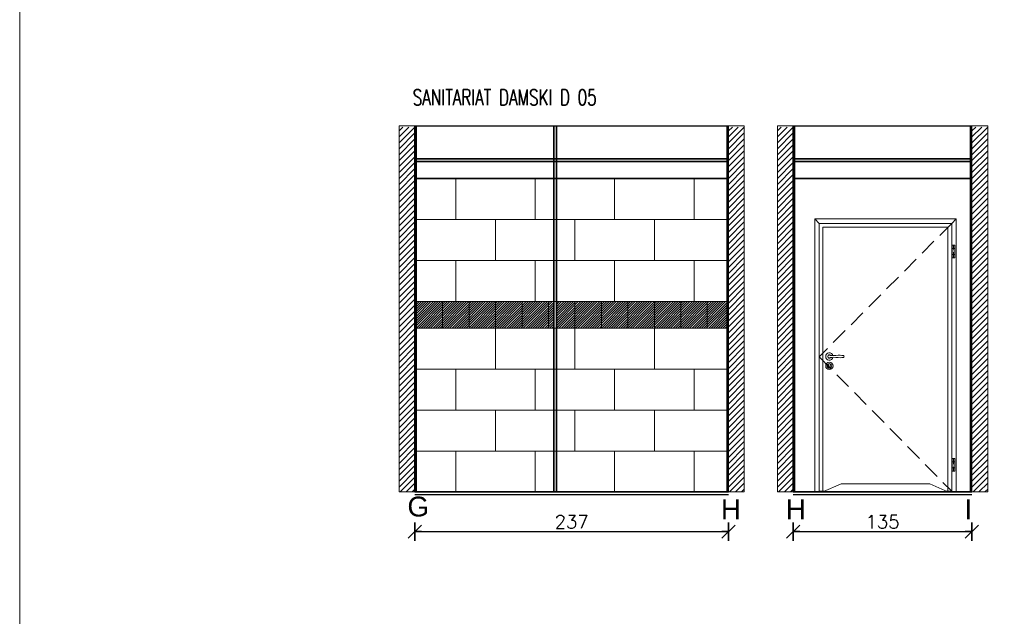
# Model space of a CAD drawing. Header units: millimetres. Extents: x 15214 to 140083, y -437840 to -79279.
# Tile 46 of 64: x 35816 to 36560, y -197695 to -197243. Entities that reach past the tile are written whole.
import ezdxf
from ezdxf.enums import TextEntityAlignment as Align

# ---------------------------------------------------------------- set-up
doc = ezdxf.new("R2010")
doc.units = ezdxf.units.MM
doc.linetypes.add('CENTER', pattern=[0.6, 0.375, -0.075, 0.075, -0.075])
doc.linetypes.add('DASHED', pattern=[19.05, 12.7, -6.35])
doc.layers.get('0').update_dxf_attribs({"lineweight": 0})
doc.layers.add('!! remont sali gimnastycznej', color=200, linetype='Continuous', lineweight=0, plot=False)
for name, color, linetype, lineweight in [('0-drzwi-linia', 213, 'Continuous', 5), ('0-ZABUDOWA GK-MDF', 54, 'Continuous', 35), ('1_POSADZKA PODZIAŁY', 151, 'Continuous', 0), ('1_PŁYTKI KOLOR', 7, 'Continuous', 0), ('A_wymiary', 7, 'Continuous', 5), ('Hatch', 4, 'Continuous', 5), ('Istn-sciany', 3, 'Continuous', 30), ('Opis_pom', 9, 'Continuous', 18), ('Sciany', 2, 'Continuous', 35), ('WYMIAROWANIE', 1, 'Continuous', 13)]:
    doc.layers.add(name, color=color, linetype=linetype, lineweight=lineweight)
doc.layers.add('AS_ opisy', color=7, linetype='Continuous')
doc.styles.add('TXT', font='simplex.shx')
doc.dimstyles.new('DIM50', dxfattribs={"dimscale": 5, "dimtxt": 2, "dimasz": 1, "dimexe": 0, "dimexo": 0, "dimgap": 0.5, "dimtad": 1, "dimdec": 4, "dimrnd": 0.5, "dimdsep": 46, "dimtxsty": 'TXT', "dimblk": 'TICK1', "dimblk1": 'TICK1', "dimblk2": 'TICK1', "dimsah": 1, "dimcen": 0, "dimse1": 1, "dimse2": 1, "dimclrd": 1, "dimclre": 7, "dimclrt": 9, "dimadec": 0, "dimazin": 0, "dimtfac": 1, "dimtdec": 4, "dimtmove": 2, "dimatfit": 3, "dimldrblk": 'TICK1', "dimfxl": 1, "dimtolj": 1, "dimarcsym": 0})

# ---------------------------------------------------------------- blocks, each defined once
blk = doc.blocks.new('TICK1')
at = {"color": 2}
blk.add_line((-1, -1), (1, 1), dxfattribs=at)
at = {"color": 0}
for p, q in [((0, 0), (-1, 0)), ((0, -1.4), (0, 1.4))]:
    blk.add_line(p, q, dxfattribs=at)
blk = doc.blocks.new('*D1482')
at = {"layer": 'DEFPOINTS', "color": 0, "transparency": 16777216}
for p in [(36114.9, -197600.59), (36351.9, -197600.59), (36351.9, -197630.59)]:
    blk.add_point(p, dxfattribs=at)
at = {"layer": 'Sciany', "color": 1, "lineweight": -2, "transparency": 16777216}
blk.add_line((36119.9, -197630.59), (36346.9, -197630.59), dxfattribs=at)
at = {"layer": 'Sciany', "color": 1, "lineweight": -2, "transparency": 16777216, "xscale": 5, "yscale": 5, "zscale": 5, "rotation": 180}
blk.add_blockref('TICK1', (36114.9, -197630.59), dxfattribs=at)
at = {"layer": 'Sciany', "color": 1, "lineweight": -2, "transparency": 16777216, "xscale": 5, "yscale": 5, "zscale": 5}
blk.add_blockref('TICK1', (36351.9, -197630.59), dxfattribs=at)
at = {"layer": 'Sciany', "color": 9, "transparency": 16777216, "insert": (36233.4, -197623.09), "char_height": 10, "attachment_point": 5, "style": 'TXT'}
blk.add_mtext('\\A1;237', dxfattribs=at)
blk = doc.blocks.new('*D1483')
at = {"layer": 'DEFPOINTS', "color": 0, "transparency": 16777216}
for p in [(36400.9, -197600.59), (36535.9, -197600.59), (36535.9, -197630.59)]:
    blk.add_point(p, dxfattribs=at)
at = {"layer": 'Sciany', "color": 1, "lineweight": -2, "transparency": 16777216}
blk.add_line((36405.9, -197630.59), (36530.9, -197630.59), dxfattribs=at)
at = {"layer": 'Sciany', "color": 1, "lineweight": -2, "transparency": 16777216, "xscale": 5, "yscale": 5, "zscale": 5, "rotation": 180}
blk.add_blockref('TICK1', (36400.9, -197630.59), dxfattribs=at)
at = {"layer": 'Sciany', "color": 1, "lineweight": -2, "transparency": 16777216, "xscale": 5, "yscale": 5, "zscale": 5}
blk.add_blockref('TICK1', (36535.9, -197630.59), dxfattribs=at)
at = {"layer": 'Sciany', "color": 9, "transparency": 16777216, "insert": (36468.4, -197623.09), "char_height": 10, "attachment_point": 5, "style": 'TXT'}
blk.add_mtext('\\A1;135', dxfattribs=at)
blk = doc.blocks.new('A$Cdbe3390a')
for p, q in [((5.99, 0), (5.99, 206.5)), ((112.99, 206.5), (5.99, 206.5)), ((5.99, 206.5), (9.39, 203.1)), ((112.99, 206.5), (109.59, 203.1)), ((112.99, 0), (112.99, 206.5)), ((111.79, 186.63), (109.89, 186.63)), ((109.89, 186.63), (109.89, 177.13)), ((111.79, 186.63), (111.79, 177.13)), ((111.79, 184.23), (109.89, 184.23)), ((111.79, 179.53), (109.89, 179.53)), ((109.89, 177.13), (111.79, 177.13)), ((111.79, 25.25), (109.89, 25.25)), ((109.89, 25.25), (109.89, 15.75)), ((111.79, 22.85), (109.89, 22.85)), ((111.79, 25.25), (111.79, 15.75)), ((111.79, 18.15), (109.89, 18.15)), ((109.89, 15.75), (111.79, 15.75)), ((12.24, 0), (12.24, 0.5)), ((106.74, 0), (106.74, 0.5)), ((0, 0), (119.01, 0))]:
    blk.add_line(p, q)
at = {"linetype": 'CENTER', "ltscale": 0.5}
for p, q in [((110.84, 186.63), (110.84, 177.13)), ((110.84, 25.25), (110.84, 15.75))]:
    blk.add_line(p, q, dxfattribs=at)
at = {"ltscale": 0.2}
for p, q in [((15.94, 102.75), (15.94, 102.25)), ((15.94, 102.75), (16.07, 102.75)), ((15.94, 102.25), (16.07, 102.25)), ((16.57, 95.46), (16.57, 94.21)), ((17.62, 95.46), (17.62, 94.21))]:
    blk.add_line(p, q, dxfattribs=at)
for points in [[(105.61, 0.5), (109.59, 0.5), (109.59, 203.1), (9.39, 203.1), (9.39, 0.5), (13.38, 0.5)], [(12.24, 0.5), (12.24, 200.25), (106.74, 200.25), (106.74, 0.5)], [(12.24, 0), (26, 6.07), (82.28, 6.07)], [(106.74, 0), (92.98, 6.07), (36.7, 6.07)]]:
    blk.add_lwpolyline(points)
at = {"linetype": 'DASHED'}
blk.add_lwpolyline([(109.59, 203.1), (9.39, 102.3), (109.59, 0.5)], dxfattribs=at)
at = {"ltscale": 0.2}
for centre, radius in [((17.09, 95.36), 2.8), ((17.1, 95.35), 1.8)]:
    blk.add_circle(centre, radius, dxfattribs=at)
for centre, radius, start, end in [((17.09, 102.5), 2.8, 13.27153, 346.72847), ((17.09, 102.5), 1.25, 42.90378, 317.09622), ((17.09, 102.5), 1.05, 64.69984, 295.30016), ((17.09, 96.16), 0.875, 306.8699, 233.1301), ((27.5, 102.5), 0.74, 288.92464, 71.07536), ((17.09, 94.21), 0.525, 180, 270), ((17.09, 94.21), 0.525, 270, 0)]:
    blk.add_arc(centre, radius, start, end, dxfattribs=at)
for points in [[(27.74, 103.2), (25.24, 103.45), (18.95, 103.2), (17.09, 103.55)], [(27.74, 101.8), (25.24, 101.55), (18.95, 101.8), (17.09, 101.45)]]:
    blk.add_spline(points, degree=3, dxfattribs=at)

msp = doc.modelspace()

# ---------------------------------------------------------------- hatches: boundary and pattern name
at = {"layer": '1_PŁYTKI KOLOR', "true_color": 0xf10e1d}
h = msp.add_hatch(dxfattribs=at)
h.set_pattern_fill('ANSI31', color=1, scale=0.4)
h.paths.add_polyline_path([(36135.89886, -197456.58506), (36115.89886, -197456.58506), (36115.89886, -197476.58506), (36135.89886, -197476.58506)])
h.paths.add_polyline_path([(36155.89886, -197456.58506), (36135.89886, -197456.58506), (36135.89886, -197476.58506), (36155.89886, -197476.58506)])
h.paths.add_polyline_path([(36175.89886, -197456.58506), (36155.89886, -197456.58506), (36155.89886, -197476.58506), (36175.89886, -197476.58506)])
h.paths.add_polyline_path([(36195.89886, -197456.58506), (36175.89886, -197456.58506), (36175.89886, -197476.58506), (36195.89886, -197476.58506)])
h.paths.add_polyline_path([(36215.89886, -197456.58506), (36195.89886, -197456.58506), (36195.89886, -197476.58506), (36215.89886, -197476.58506)])
h.paths.add_polyline_path([(36219.89886, -197456.58506), (36215.89886, -197456.58506), (36215.89886, -197476.58506), (36219.89886, -197476.58506)])
h.paths.add_polyline_path([(36235.89886, -197456.58506), (36221.89886, -197456.58506), (36221.89886, -197476.58506), (36235.89886, -197476.58506)])
h.paths.add_polyline_path([(36255.89886, -197456.58506), (36235.89886, -197456.58506), (36235.89886, -197476.58506), (36255.89886, -197476.58506)])
h.paths.add_polyline_path([(36275.89886, -197456.58506), (36255.89886, -197456.58506), (36255.89886, -197476.58506), (36275.89886, -197476.58506)])
h.paths.add_polyline_path([(36295.89886, -197456.58506), (36275.89886, -197456.58506), (36275.89886, -197476.58506), (36295.89886, -197476.58506)])
h.paths.add_polyline_path([(36315.89886, -197456.58506), (36295.89886, -197456.58506), (36295.89886, -197476.58506), (36315.89886, -197476.58506)])
h.paths.add_polyline_path([(36335.89886, -197456.58506), (36315.89886, -197456.58506), (36315.89886, -197476.58506), (36335.89886, -197476.58506)])
h.paths.add_polyline_path([(36350.89886, -197456.58506), (36335.89886, -197456.58506), (36335.89886, -197476.58506), (36350.89886, -197476.58506)])
at = {"layer": 'Hatch'}
h = msp.add_hatch(dxfattribs=at)
h.set_pattern_fill('ANSI31', color=256)
h.set_pattern_definition([(45, (-23963.6685, -2960.9968), (-2.24506403, 2.24506403), [])])
h.paths.add_polyline_path([(36102.89886, -197600.58506), (36114.89886, -197600.58506), (36114.89886, -197324.58506), (36102.89886, -197324.58506)])
h = msp.add_hatch(dxfattribs=at)
h.set_pattern_fill('ANSI31', color=256)
h.set_pattern_definition([(45, (-23714.6685, -2960.9968), (-2.24506403, 2.24506403), [])])
h.paths.add_polyline_path([(36351.89886, -197600.58506), (36363.89886, -197600.58506), (36363.89886, -197324.58506), (36351.89886, -197324.58506)])
h = msp.add_hatch(dxfattribs=at)
h.set_pattern_fill('ANSI31', color=256)
h.set_pattern_definition([(45, (-23677.6685, -2960.9968), (-2.24506403, 2.24506403), [])])
h.paths.add_polyline_path([(36388.89886, -197600.58506), (36400.89886, -197600.58506), (36400.89886, -197324.58506), (36388.89886, -197324.58506)])
h = msp.add_hatch(dxfattribs=at)
h.set_pattern_fill('ANSI31', color=256)
h.set_pattern_definition([(45, (-23530.6685, -2960.9968), (-2.24506403, 2.24506403), [])])
h.paths.add_polyline_path([(36535.89886, -197600.58506), (36547.89886, -197600.58506), (36547.89886, -197324.58506), (36535.89886, -197324.58506)])

# ---------------------------------------------------------------- linework, layer by layer
at = {"layer": '!! remont sali gimnastycznej'}
msp.add_lwpolyline([(35816.21222, -198988.55824), (35816.21222, -196519.32912), (38640.83605, -196519.32912), (38640.83605, -198988.55824)], close=True, dxfattribs=at)
at = {"layer": '0-ZABUDOWA GK-MDF'}
for points in [[(36219.89886, -197600.58506), (36219.89886, -197323.58506)], [(36221.89886, -197600.58506), (36221.89886, -197323.58506)], [(36114.89886, -197348.58506), (36351.89886, -197348.58506)], [(36114.89886, -197350.58506), (36351.89886, -197350.58506)], [(36400.89886, -197348.58506), (36535.89886, -197348.58506)], [(36400.89886, -197350.58506), (36535.89886, -197350.58506)]]:
    msp.add_lwpolyline(points, dxfattribs=at)
at = {"layer": '1_POSADZKA PODZIAŁY', "linetype": 'Continuous'}
msp.add_lwpolyline([(36115.89886, -197363.58506), (36350.89886, -197363.58506), (36350.89886, -197600.58506), (36115.89886, -197600.58506)], close=True, dxfattribs=at)
for points in [[(36145.89886, -197394.58506), (36145.89886, -197363.58506)], [(36205.89886, -197394.58506), (36205.89886, -197363.58506)], [(36265.89886, -197394.58506), (36265.89886, -197363.58506)], [(36325.89886, -197394.58506), (36325.89886, -197363.58506)], [(36115.89886, -197394.58506), (36350.89886, -197394.58506)], [(36175.89886, -197425.58506), (36175.89886, -197394.58506)], [(36235.89886, -197425.58506), (36235.89886, -197394.58506)], [(36295.89886, -197425.58506), (36295.89886, -197394.58506)], [(36115.89886, -197425.58506), (36350.89886, -197425.58506)], [(36145.89886, -197456.58506), (36145.89886, -197425.58506)], [(36205.89886, -197456.58506), (36205.89886, -197425.58506)], [(36265.89886, -197456.58506), (36265.89886, -197425.58506)], [(36325.89886, -197456.58506), (36325.89886, -197425.58506)], [(36115.89886, -197456.58506), (36350.89886, -197456.58506)], [(36135.89886, -197476.58506), (36135.89886, -197456.58506)], [(36155.89886, -197476.58506), (36155.89886, -197456.58506)], [(36175.89886, -197476.58506), (36175.89886, -197456.58506)], [(36195.89886, -197476.58506), (36195.89886, -197456.58506)], [(36215.89886, -197476.58506), (36215.89886, -197456.58506)], [(36235.89886, -197476.58506), (36235.89886, -197456.58506)], [(36255.89886, -197476.58506), (36255.89886, -197456.58506)], [(36275.89886, -197476.58506), (36275.89886, -197456.58506)], [(36295.89886, -197476.58506), (36295.89886, -197456.58506)], [(36315.89886, -197476.58506), (36315.89886, -197456.58506)], [(36335.89886, -197476.58506), (36335.89886, -197456.58506)], [(36115.89886, -197476.58506), (36350.89886, -197476.58506)], [(36175.89886, -197507.58506), (36175.89886, -197476.58506)], [(36235.89886, -197507.58506), (36235.89886, -197476.58506)], [(36295.89886, -197507.58506), (36295.89886, -197476.58506)], [(36115.89886, -197507.58506), (36350.89886, -197507.58506)], [(36145.89886, -197538.58506), (36145.89886, -197507.58506)], [(36205.89886, -197538.58506), (36205.89886, -197507.58506)], [(36265.89886, -197538.58506), (36265.89886, -197507.58506)], [(36325.89886, -197538.58506), (36325.89886, -197507.58506)], [(36115.89886, -197538.58506), (36350.89886, -197538.58506)], [(36175.89886, -197569.58506), (36175.89886, -197538.58506)], [(36235.89886, -197569.58506), (36235.89886, -197538.58506)], [(36295.89886, -197569.58506), (36295.89886, -197538.58506)], [(36115.89886, -197569.58506), (36350.89886, -197569.58506)], [(36145.89886, -197600.58506), (36145.89886, -197569.58506)], [(36205.89886, -197600.58506), (36205.89886, -197569.58506)], [(36265.89886, -197600.58506), (36265.89886, -197569.58506)], [(36325.89886, -197600.58506), (36325.89886, -197569.58506)]]:
    msp.add_lwpolyline(points, dxfattribs=at)
at = {"layer": 'A_wymiary'}
for points in [[(36115.89886, -197476.58506), (36115.89886, -197456.58506)], [(36115.89886, -197569.58506), (36115.89886, -197538.58506)]]:
    msp.add_lwpolyline(points, dxfattribs=at)
at = {"layer": 'Istn-sciany'}
for points in [[(36114.89886, -197323.58506), (36351.89886, -197323.58506)], [(36114.89886, -197600.58506), (36114.89886, -197323.58506)], [(36351.89886, -197600.58506), (36351.89886, -197323.58506)], [(36400.89886, -197323.58506), (36535.89886, -197323.58506)], [(36400.89886, -197600.58506), (36400.89886, -197323.58506)], [(36535.89886, -197600.58506), (36535.89886, -197323.58506)], [(36114.89886, -197602.58506), (36351.89886, -197602.58506)], [(36400.89886, -197602.58506), (36535.89886, -197602.58506)]]:
    msp.add_lwpolyline(points, dxfattribs=at)
at = {"layer": 'Sciany'}
for points in [[(36115.89886, -197600.58506), (36115.89886, -197323.58506)], [(36350.89886, -197600.58506), (36350.89886, -197323.58506)], [(36401.89886, -197600.58506), (36401.89886, -197323.58506)], [(36534.89886, -197600.58506), (36534.89886, -197323.58506)], [(36114.89886, -197363.58506), (36351.89886, -197363.58506)], [(36400.89886, -197363.58506), (36535.89886, -197363.58506)], [(36114.89886, -197600.58506), (36351.89886, -197600.58506)], [(36400.89886, -197600.58506), (36535.89886, -197600.58506)]]:
    msp.add_lwpolyline(points, dxfattribs=at)
at = {"layer": 'WYMIAROWANIE'}
for points in [[(36102.89886, -197600.58506), (36114.89886, -197600.58506), (36114.89886, -197323.58506), (36102.89886, -197323.58506)], [(36351.89886, -197600.58506), (36363.89886, -197600.58506), (36363.89886, -197323.58506), (36351.89886, -197323.58506)], [(36388.89886, -197600.58506), (36400.89886, -197600.58506), (36400.89886, -197323.58506), (36388.89886, -197323.58506)], [(36535.89886, -197600.58506), (36547.89886, -197600.58506), (36547.89886, -197323.58506), (36535.89886, -197323.58506)]]:
    msp.add_lwpolyline(points, close=True, dxfattribs=at)

# ---------------------------------------------------------------- block references
at = {"layer": '0-drzwi-linia'}
msp.add_blockref('A$Cdbe3390a', (36411.09, -197600.58506), dxfattribs=at)

# ---------------------------------------------------------------- texts
at = {"layer": 'AS_ opisy', "char_height": 15, "attachment_point": 1, "style": 'TXT'}
for s, insert in [('{\\fArial|b0|i0|c238|p34;G}', (36109.27382, -197604.09308)), ('{\\fArial|b0|i0|c238|p34;H}', (36346.22919, -197606.2114)), ('{\\fArial|b0|i0|c238|p34;H}', (36395.22919, -197606.2114)), ('{\\fArial|b0|i0|c238|p34;I}', (36530.22919, -197606.2114))]:
    msp.add_mtext_dynamic_manual_height_columns(s, width=15, gutter_width=75, heights=[15], dxfattribs=dict(at, insert=insert))
at = {"layer": 'Opis_pom', "ltscale": 0.7, "style": 'TXT', "width": 0.7}
msp.add_text('SANITARIAT DAMSKI D 05', height=12, dxfattribs=at).set_placement((36182.83851, -197308.09866), align=Align.CENTER)

# ---------------------------------------------------------------- dimensions: what is measured, and where the dimension line sits
at = {"layer": 'Sciany'}
for base, p1, p2, picture, middle in [((36351.89886, -197630.58506), (36114.89886, -197600.58506), (36351.89886, -197600.58506), '*D1482', (36233.39886, -197623.08506)), ((36535.89886, -197630.58506), (36400.89886, -197600.58506), (36535.89886, -197600.58506), '*D1483', (36468.39886, -197623.08506))]:
    dim = msp.add_linear_dim(base=base, p1=p1, p2=p2, dimstyle='DIM50', override={"dimfxl": 0}, dxfattribs=at)
    dim.commit()
    dim.dimension.update_dxf_attribs({"geometry": picture, "text_midpoint": middle})

doc.saveas('drawing.dxf')
